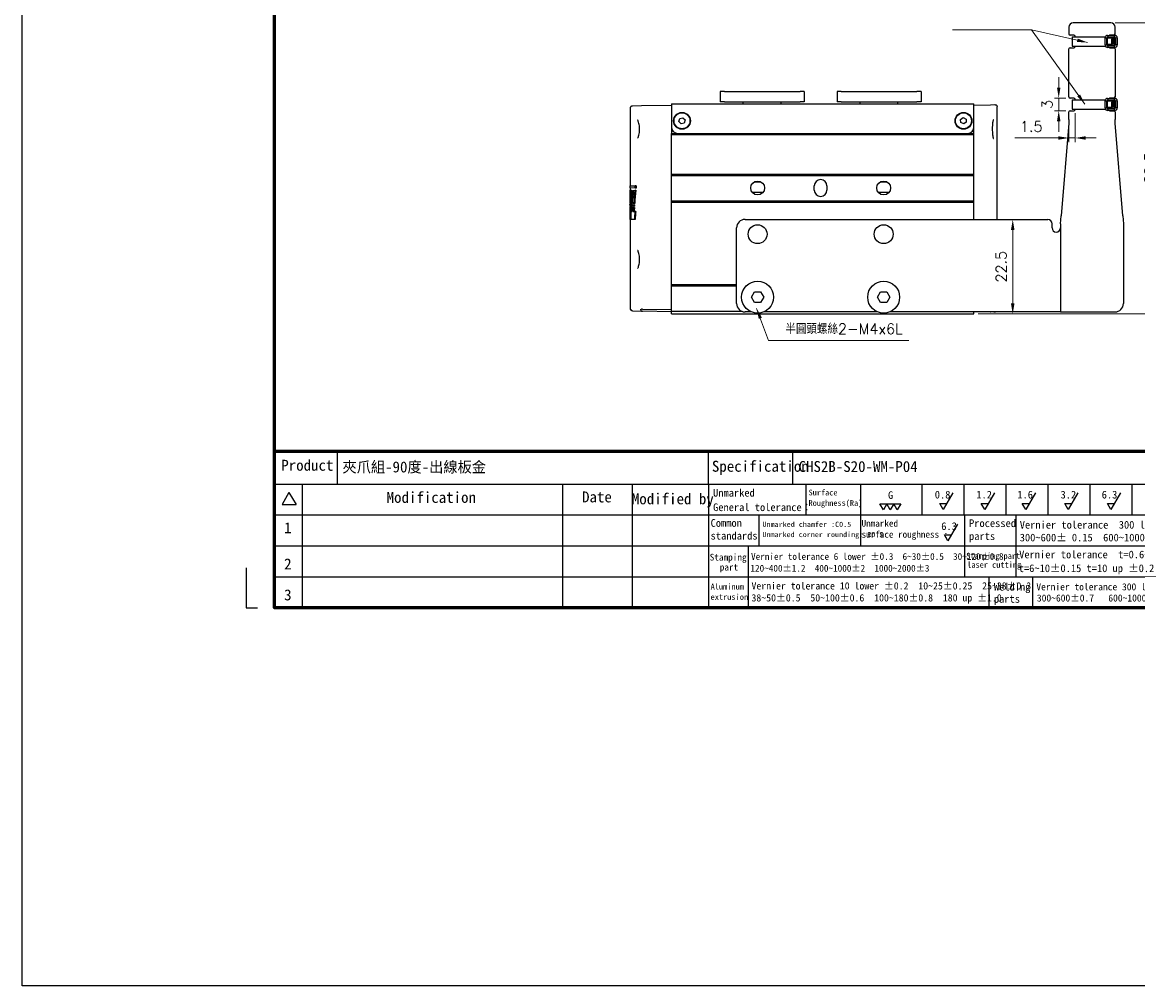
# Model space of a CAD drawing. Header units: inches. Extents: x 0 to 5655, y -2263 to 1330.
# Tile 97 of 231: x 4653 to 4919, y -1252 to -1023. Entities that reach past the tile are written whole.
import ezdxf
from ezdxf.enums import TextEntityAlignment as Align

# ---------------------------------------------------------------- set-up
doc = ezdxf.new("R2010")
doc.units = ezdxf.units.IN
doc.header["$MEASUREMENT"] = 0
doc.linetypes.add('SLD-實線', pattern=[0])
for name, color, linetype, lineweight in [('AM_0', 7, 'Continuous', 30), ('AM_5', 3, 'Continuous', 15), ('可見 (ISO)', 7, 'Continuous', 25)]:
    doc.layers.add(name, color=color, linetype=linetype, lineweight=lineweight)
doc.layers.add('BORDER', color=7, linetype='Continuous')
doc.layers.add('圖框', color=7, linetype='SLD-實線')
doc.styles.add('尺寸標註', font='romans.shx', dxfattribs={"bigfont": 'CHINESET.SHX'})
doc.styles.add('標題欄', font='txt')
doc.dimstyles.new('CNS1', dxfattribs={"dimtxt": 2.5, "dimasz": 2.5, "dimexe": 1, "dimexo": 1, "dimgap": 1.5, "dimtad": 1, "dimtoh": 1, "dimdec": 1, "dimdsep": 46, "dimtxsty": '尺寸標註', "dimcen": 0, "dimclrd": 2, "dimclre": 2, "dimclrt": 1, "dimadec": 0, "dimazin": 2, "dimtp": 0.1, "dimtm": 0.1, "dimtfac": 0.71, "dimtdec": 1, "dimtmove": 0, "dimatfit": 0, "dimfxl": 0, "dimlwd": 13, "dimlwe": 13, "dimarcsym": 0})
doc.dimstyles.new('CNS1$0', dxfattribs={"dimtxt": 2.5, "dimasz": 2.5, "dimexe": 1, "dimexo": 1, "dimgap": 1.5, "dimtad": 1, "dimtoh": 1, "dimdec": 1, "dimdsep": 46, "dimtxsty": '尺寸標註', "dimcen": 0, "dimclrd": 2, "dimclre": 2, "dimclrt": 1, "dimadec": 0, "dimazin": 2, "dimtp": 0.1, "dimtm": 0.1, "dimtfac": 0.71, "dimtdec": 1, "dimtmove": 0, "dimatfit": 0, "dimfxl": 0, "dimlwd": 13, "dimlwe": 13, "dimarcsym": 0})

# ---------------------------------------------------------------- blocks, each defined once
blk = doc.blocks.new('A4-英文圖框-橫式')
at = {"layer": 'BORDER', "color": 123, "linetype": 'Continuous', "lineweight": 60, "ltscale": 25.4}
blk.add_line((2151.7, -57.78), (2549.79, -57.78), dxfattribs=at)
at = {"layer": 'BORDER', "color": 60, "linetype": 'Continuous', "ltscale": 25.4}
for p, q in [((2166.7, -65.63), (2166.7, -57.78)), ((2255, -65.63), (2255, -57.78)), ((2275.1, -65.63), (2275.1, -57.78)), ((2151.7, -65.63), (2549.79, -65.63)), ((2158.28, -65.63), (2158.28, -95.06)), ((2220.31, -65.63), (2220.31, -95.06)), ((2236.88, -65.63), (2236.88, -95.06)), ((2255, -65.63), (2255, -95.06)), ((2278.15, -65.63), (2278.15, -72.99)), ((2291.22, -65.63), (2291.22, -80.35)), ((2305.82, -65.63), (2305.82, -72.99)), ((2315.82, -65.63), (2315.82, -72.99)), ((2325.82, -65.63), (2325.82, -72.99)), ((2335.82, -65.63), (2335.82, -72.99)), ((2345.82, -65.63), (2345.82, -72.99)), ((2355.82, -65.63), (2355.82, -72.99)), ((2155.17, -67.6), (2153.51, -70.48)), ((2155.17, -67.6), (2156.84, -70.48)), ((2153.51, -70.48), (2156.84, -70.48)), ((2151.7, -72.99), (2364.21, -72.99)), ((2266.98, -72.99), (2266.98, -80.35)), ((2315.96, -72.99), (2315.96, -80.35)), ((2328.19, -72.99), (2328.19, -80.35)), ((2151.7, -80.35), (2364.21, -80.35)), ((2264.44, -80.35), (2264.44, -87.7)), ((2315.96, -80.35), (2315.96, -87.7)), ((2328.19, -80.35), (2328.19, -87.7)), ((2151.7, -87.7), (2364.21, -87.7)), ((2264.44, -87.7), (2264.44, -95.06)), ((2321.74, -87.7), (2321.74, -95.06)), ((2332.11, -87.7), (2332.11, -95.06))]:
    blk.add_line(p, q, dxfattribs=at)
at = {"layer": 'BORDER', "color": 2, "linetype": 'Continuous', "ltscale": 25.4}
for p, q in [((2313.17, -67.68), (2310.88, -71.65)), ((2323.06, -67.68), (2320.77, -71.65)), ((2332.82, -67.68), (2330.53, -71.65)), ((2342.95, -67.68), (2340.66, -71.65)), ((2353.07, -67.68), (2350.78, -71.65)), ((2296.65, -71.76), (2295.82, -70.33)), ((2295.82, -70.33), (2297.47, -70.33)), ((2297.47, -70.33), (2296.65, -71.76)), ((2298.3, -71.76), (2297.47, -70.33)), ((2297.47, -70.33), (2299.12, -70.33)), ((2299.12, -70.33), (2298.3, -71.76)), ((2299.94, -71.76), (2299.12, -70.33)), ((2299.12, -70.33), (2300.77, -70.33)), ((2300.77, -70.33), (2299.94, -71.76)), ((2310.88, -71.65), (2310.05, -70.22)), ((2310.05, -70.22), (2311.7, -70.22)), ((2320.77, -71.65), (2319.94, -70.22)), ((2319.94, -70.22), (2321.59, -70.22)), ((2330.53, -71.65), (2329.7, -70.22)), ((2329.7, -70.22), (2331.35, -70.22)), ((2340.66, -71.65), (2339.84, -70.22)), ((2339.84, -70.22), (2341.48, -70.22)), ((2350.78, -71.65), (2349.96, -70.22)), ((2349.96, -70.22), (2351.61, -70.22)), ((2314.27, -75.17), (2311.98, -79.13)), ((2311.98, -79.13), (2311.16, -77.71)), ((2311.16, -77.71), (2312.8, -77.71))]:
    blk.add_line(p, q, dxfattribs=at)
at = {"layer": 'BORDER', "color": 123, "linetype": 'Continuous', "ltscale": 25.4}
for p, q in [((2145.01, -85.54), (2145.01, -95.06)), ((2145.01, -95.06), (2147.66, -95.06))]:
    blk.add_line(p, q, dxfattribs=at)
at = {"layer": 'BORDER', "color": 123, "linetype": 'Continuous', "lineweight": 60, "ltscale": 25.4}
blk.add_lwpolyline([(2151.7, 188.79), (2555.09, 188.79), (2555.09, -95.06), (2151.7, -95.06)], close=True, dxfattribs=at)
at = {"layer": '圖框', "style": '標題欄'}
for s, height, p in [('Product', 2.605, (2153.34, -59.85)), ('Specification', 2.6053, (2255.83, -60.09)), ('Modification', 2.6053, (2178.41, -67.5)), ('Date', 2.605, (2224.93, -67.39)), ('Modified by', 2.6053, (2236.78, -67.84)), ('Unmarked', 1.824, (2256.11, -66.79)), ('Surface', 1.377, (2278.84, -66.96)), ('G', 1.82, (2297.75, -67.35)), ('0.8', 1.824, (2308.88, -67.24)), ('1.2', 1.824, (2318.77, -67.24)), ('1.6', 1.824, (2328.53, -67.24)), ('3.2', 1.824, (2338.81, -67.24)), ('6.3', 1.824, (2348.61, -67.24)), ('General tolerance：', 1.8237, (2256.11, -70.24)), ('Roughness(Ra)', 1.377, (2278.84, -69.44)), ('Common', 1.824, (2255.52, -73.98)), ('Unmarked', 1.596, (2291.45, -74.18)), ('Processed', 1.824, (2317.04, -74.04)), ('Vernier tolerance  300 lower %%P0.1', 1.8237, (2329.1, -74.41)), ('1', 2.61, (2154.01, -74.74)), ('standards', 1.824, (2255.52, -77.01)), ('Unmarked corner rounding: R0.5', 1.2273, (2267.85, -77.03)), ('Unmarked chamfer :C0.5', 1.2273, (2267.87, -74.6)), ('surface roughness :', 1.5965, (2291.45, -76.81)), ('6.3', 1.824, (2310.42, -74.74)), ('parts', 1.824, (2317.04, -77.12)), ('300~600%%P 0.15  600~1000%%P 0.2', 1.8237, (2329.1, -77.45)), ('Stamping', 1.614, (2255.3, -82.23)), ('Vernier tolerance 6 lower %%P0.3  6~30%%P0.5  30~120%%P0.8', 1.6062, (2265.15, -82.07)), ('Stamping part', 1.4514, (2316.36, -81.99)), ('Vernier tolerance  t=0.6~5%%P0.1', 1.8237, (2328.96, -81.48)), ('2', 2.61, (2154.01, -83.35)), (' part', 1.614, (2256.6, -84.6)), ('120~400%%P1.2  400~1000%%P2  1000~2000%%P3', 1.6062, (2265, -84.87)), ('laser cutting', 1.4514, (2316.61, -84.12)), ('t=6~10%%P0.15 t=10 up %%P0.2', 1.8237, (2328.87, -84.76)), ('Aluminum', 1.39, (2255.52, -89.35)), ('Vernier tolerance 10 lower %%P0.2  10~25%%P0.25  25~38%%P0.3', 1.7169, (2265.25, -89.01)), ('Welding', 1.824, (2322.95, -89.17)), ('Vernier tolerance 300 lower %%P0.5  ', 1.6654, (2333.05, -89.26)), ('3', 2.61, (2154.01, -90.71)), ('extrusion', 1.39, (2255.52, -91.81)), ('38~50%%P0.5  50~100%%P0.6  100~180%%P0.8  180 up %%P1.0', 1.7169, (2265.25, -91.86)), ('parts', 1.824, (2322.95, -92.06)), ('300~600%%P0.7   600~1000%%P1.0', 1.6654, (2333.19, -91.93))]:
    blk.add_text(s, height=height, dxfattribs=at).set_placement(p, align=Align.TOP_LEFT)
blk = doc.blocks.new('*D786')
at = {"layer": 'AM_5', "color": 2, "lineweight": 13}
for p, q in [((4913.18, -1023.06), (4925.18, -1023.06)), ((4924.18, -1025.56), (4924.18, -1089.84)), ((4880.61, -1092.34), (4925.18, -1092.34))]:
    blk.add_line(p, q, dxfattribs=at)
at = {"layer": 'AM_5', "color": 2}
for points in [[(4923.76, -1025.56), (4924.59, -1025.56), (4924.18, -1023.06)], [(4923.76, -1089.84), (4924.59, -1089.84), (4924.18, -1092.34)]]:
    blk.add_solid(points, dxfattribs=at)
at = {"layer": 'Defpoints', "color": 0}
for p in [(4912.18, -1023.06), (4879.61, -1092.34), (4924.18, -1092.34)]:
    blk.add_point(p, dxfattribs=at)
at = {"layer": 'AM_5', "color": 1, "insert": (4921.43, -1057.7), "char_height": 2.5, "attachment_point": 5, "rotation": 90, "style": '尺寸標註'}
blk.add_mtext('69.3', dxfattribs=at)
blk = doc.blocks.new('*D787')
at = {"layer": 'AM_5', "color": 2, "lineweight": 13}
for p, q in [((4886.11, -1069.84), (4889.83, -1069.84)), ((4888.83, -1089.84), (4888.83, -1072.34)), ((4880.61, -1092.34), (4889.83, -1092.34))]:
    blk.add_line(p, q, dxfattribs=at)
at = {"layer": 'AM_5', "color": 2}
for points in [[(4888.41, -1072.34), (4889.24, -1072.34), (4888.83, -1069.84)], [(4888.41, -1089.84), (4889.24, -1089.84), (4888.83, -1092.34)]]:
    blk.add_solid(points, dxfattribs=at)
at = {"layer": 'Defpoints', "color": 0}
for p in [(4885.11, -1069.84), (4888.83, -1069.84), (4879.61, -1092.34)]:
    blk.add_point(p, dxfattribs=at)
at = {"layer": 'AM_5', "color": 1, "insert": (4886.08, -1081.09), "char_height": 2.5, "attachment_point": 5, "rotation": 90, "style": '尺寸標註'}
blk.add_mtext('22.5', dxfattribs=at)
blk = doc.blocks.new('*D749')
at = {"layer": 'AM_5', "color": 2, "lineweight": 13}
for p, q in [((4899.77, -1038.44), (4899.77, -1035.94)), ((4901.48, -1040.94), (4898.77, -1040.94)), ((4899.77, -1040.94), (4899.77, -1043.94)), ((4901.48, -1043.94), (4898.77, -1043.94)), ((4899.77, -1046.44), (4899.77, -1048.94))]:
    blk.add_line(p, q, dxfattribs=at)
at = {"layer": 'AM_5', "color": 2}
for points in [[(4899.36, -1038.44), (4900.19, -1038.44), (4899.77, -1040.94)], [(4899.36, -1046.44), (4900.19, -1046.44), (4899.77, -1043.94)]]:
    blk.add_solid(points, dxfattribs=at)
at = {"layer": 'Defpoints', "color": 0}
for p in [(4902.48, -1040.94), (4899.77, -1043.94), (4902.48, -1043.94)]:
    blk.add_point(p, dxfattribs=at)
at = {"layer": 'AM_5', "color": 1, "insert": (4897.02, -1042.44), "char_height": 2.5, "attachment_point": 5, "rotation": 90, "style": '尺寸標註'}
blk.add_mtext('3', dxfattribs=at)
blk = doc.blocks.new('*D750')
at = {"layer": 'AM_5', "color": 2, "lineweight": 13}
for p, q in [((4902.18, -1045.65), (4902.18, -1051.44)), ((4903.68, -1044.54), (4903.68, -1051.44)), ((4899.68, -1050.44), (4889.3, -1050.44)), ((4903.68, -1050.44), (4902.18, -1050.44)), ((4906.18, -1050.44), (4908.68, -1050.44))]:
    blk.add_line(p, q, dxfattribs=at)
at = {"layer": 'AM_5', "color": 2}
for points in [[(4899.68, -1050.03), (4899.68, -1050.86), (4902.18, -1050.44)], [(4906.18, -1050.03), (4906.18, -1050.86), (4903.68, -1050.44)]]:
    blk.add_solid(points, dxfattribs=at)
at = {"layer": 'Defpoints', "color": 0}
for p in [(4902.18, -1044.65), (4903.68, -1043.54), (4903.68, -1050.44)]:
    blk.add_point(p, dxfattribs=at)
at = {"layer": 'AM_5', "color": 1, "insert": (4893.24, -1047.69), "char_height": 2.5, "attachment_point": 5, "style": '尺寸標註'}
blk.add_mtext('1.5', dxfattribs=at)

msp = doc.modelspace()

# ---------------------------------------------------------------- hatches: boundary and pattern name
h = msp.add_hatch()
h.set_pattern_fill('ANSI34', color=256, scale=0.01, angle=45)
h.set_pattern_definition([(90, (3277.49026, -114.13429), (-0.1905, 5e-17), []), (90, (3277.52201, -114.10254), (-0.1905, 5e-17), []), (90, (3277.55376, -114.07079), (-0.1905, 5e-17), []), (90, (3277.58551, -114.03904), (-0.1905, 5e-17), [])])
h.paths.add_polyline_path([(4912.394, -1026.939), (4913.064, -1026.839), (4913.064, -1028.051), (4912.394, -1027.951)])
h = msp.add_hatch()
h.set_pattern_fill('ANSI34', color=256, scale=0.01, angle=45)
h.set_pattern_definition([(90, (3277.49026, -129.13429), (-0.1905, 5e-17), []), (90, (3277.52201, -129.10254), (-0.1905, 5e-17), []), (90, (3277.55376, -129.07079), (-0.1905, 5e-17), []), (90, (3277.58551, -129.03904), (-0.1905, 5e-17), [])])
h.paths.add_polyline_path([(4912.394, -1041.939), (4913.064, -1041.839), (4913.064, -1043.051), (4912.394, -1042.951)])

# ---------------------------------------------------------------- linework, layer by layer
for p, q in [((4902.956, -1026.339), (4902.956, -1028.543)), ((4910.823, -1028.28), (4910.823, -1026.609)), ((4910.823, -1026.609), (4911.223, -1026.709)), ((4911.423, -1026.009), (4913.094, -1026.009)), ((4911.423, -1026.009), (4911.523, -1026.409)), ((4912.394, -1026.709), (4911.423, -1026.709)), ((4912.394, -1026.709), (4912.394, -1026.609)), ((4913.064, -1026.839), (4912.394, -1026.939)), ((4913.094, -1026.009), (4912.994, -1026.409)), ((4913.694, -1026.609), (4913.294, -1026.709)), ((4913.694, -1026.609), (4913.694, -1028.28)), ((4902.956, -1028.543), (4910.883, -1028.543)), ((4910.823, -1028.28), (4911.223, -1028.18)), ((4912.394, -1028.18), (4911.423, -1028.18)), ((4911.423, -1028.88), (4911.523, -1028.48)), ((4913.094, -1028.88), (4911.423, -1028.88)), ((4913.064, -1028.051), (4912.394, -1027.951)), ((4912.394, -1028.28), (4912.394, -1028.18)), ((4912.394, -1028.28), (4912.994, -1028.28)), ((4913.094, -1028.88), (4912.994, -1028.48)), ((4913.694, -1028.28), (4913.294, -1028.18)), ((4902.956, -1041.339), (4902.956, -1043.543)), ((4910.823, -1043.28), (4910.823, -1041.609)), ((4910.823, -1041.609), (4911.223, -1041.709)), ((4910.823, -1043.28), (4911.223, -1043.18)), ((4911.423, -1041.009), (4913.094, -1041.009)), ((4911.423, -1041.009), (4911.523, -1041.409)), ((4912.394, -1041.709), (4911.423, -1041.709)), ((4912.394, -1043.18), (4911.423, -1043.18)), ((4912.394, -1041.709), (4912.394, -1041.609)), ((4913.064, -1041.839), (4912.394, -1041.939)), ((4913.064, -1043.051), (4912.394, -1042.951)), ((4912.394, -1043.28), (4912.394, -1043.18)), ((4912.394, -1043.28), (4912.994, -1043.28)), ((4913.094, -1041.009), (4912.994, -1041.409)), ((4913.694, -1041.609), (4913.294, -1041.709)), ((4913.694, -1043.28), (4913.294, -1043.18)), ((4913.694, -1041.609), (4913.694, -1043.28)), ((4902.956, -1043.543), (4910.883, -1043.543)), ((4911.423, -1043.88), (4911.523, -1043.48)), ((4913.094, -1043.88), (4911.423, -1043.88)), ((4913.094, -1043.88), (4912.994, -1043.48))]:
    msp.add_line(p, q)
at = {"color": 2}
msp.add_lwpolyline([(4653.092, 513.153), (5654.873, 513.153), (5654.873, -1252.268), (4653.092, -1252.268)], close=True, dxfattribs=at)
for points in [[(4902.956, -1026.339), (4910.887, -1026.339)], [(4911.423, -1028.18), (4911.423, -1026.709)], [(4902.956, -1041.339), (4910.887, -1041.339)], [(4911.423, -1043.18), (4911.423, -1041.709)]]:
    msp.add_lwpolyline(points)
for points in [[(4913.294, -1026.709), (4913.294, -1028.18, -0.4142136), (4912.994, -1028.48), (4911.523, -1028.48, -0.4142136), (4911.223, -1028.18), (4911.223, -1026.709, -0.4142136), (4911.523, -1026.409), (4912.994, -1026.409, -0.4142136)], [(4913.294, -1041.709), (4913.294, -1043.18, -0.4142136), (4912.994, -1043.48), (4911.523, -1043.48, -0.4142136), (4911.223, -1043.18), (4911.223, -1041.709, -0.4142136), (4911.523, -1041.409), (4912.994, -1041.409, -0.4142136)]]:
    msp.add_lwpolyline(points, format="xyb", close=True)
for points in [[(4912.394, -1026.609), (4912.994, -1026.609, -0.4142136), (4913.094, -1026.709), (4913.094, -1028.18, -0.4142136), (4912.994, -1028.28)], [(4912.394, -1041.609), (4912.994, -1041.609, -0.4142136), (4913.094, -1041.709), (4913.094, -1043.18, -0.4142136), (4912.994, -1043.28)]]:
    msp.add_lwpolyline(points, format="xyb")
for points in [[(4912.394, -1026.639), (4912.394, -1028.251), (4913.064, -1028.251), (4913.064, -1026.639)], [(4912.394, -1041.639), (4912.394, -1043.251), (4913.064, -1043.251), (4913.064, -1041.639)]]:
    msp.add_lwpolyline(points, close=True)
for centre, start, end in [((4911.423, -1026.609), 90, 180), ((4913.094, -1026.609), 0, 90), ((4911.423, -1028.28), 180, 270), ((4913.094, -1028.28), 270, 0), ((4911.423, -1041.609), 90, 180), ((4911.423, -1043.28), 180, 270), ((4913.094, -1041.609), 0, 90), ((4913.094, -1043.28), 270, 0)]:
    msp.add_arc(centre, 0.6, start, end)
at = {"layer": '可見 (ISO)'}
for p, q in [((4902.176, -1024.06), (4902.176, -1025.641)), ((4912.176, -1023.06), (4903.176, -1023.06)), ((4913.176, -1025.641), (4913.176, -1024.06)), ((4903.376, -1025.941), (4902.476, -1025.941)), ((4903.676, -1026.339), (4903.676, -1026.241)), ((4912.876, -1025.941), (4911.976, -1025.941)), ((4902.176, -1040.641), (4902.176, -1029.241)), ((4902.476, -1028.941), (4903.376, -1028.941)), ((4903.676, -1028.641), (4903.676, -1028.543)), ((4911.976, -1028.941), (4912.876, -1028.941)), ((4913.176, -1029.241), (4913.176, -1040.641)), ((4819.203, -1039.344), (4819.203, -1041.844)), ((4820.203, -1039.344), (4819.203, -1039.344)), ((4820.203, -1039.344), (4838.203, -1039.344)), ((4839.203, -1039.344), (4838.203, -1039.344)), ((4839.203, -1039.344), (4839.203, -1041.844)), ((4847.009, -1039.344), (4847.009, -1041.844)), ((4848.009, -1039.344), (4847.009, -1039.344)), ((4848.009, -1039.344), (4866.009, -1039.344)), ((4867.009, -1039.344), (4866.009, -1039.344)), ((4867.009, -1039.344), (4867.009, -1041.844)), ((4797.856, -1061.853), (4797.856, -1043.255)), ((4798.347, -1042.755), (4800.432, -1042.719)), ((4800.432, -1042.719), (4807.606, -1042.594)), ((4807.606, -1042.344), (4879.606, -1042.344)), ((4807.606, -1042.344), (4807.606, -1043.844)), ((4820.203, -1041.844), (4819.203, -1041.844)), ((4820.203, -1041.844), (4838.203, -1041.844)), ((4824.703, -1042.344), (4824.703, -1041.844)), ((4833.703, -1042.344), (4833.703, -1041.844)), ((4839.203, -1041.844), (4838.203, -1041.844)), ((4848.009, -1041.844), (4847.009, -1041.844)), ((4848.009, -1041.844), (4866.009, -1041.844)), ((4852.509, -1042.344), (4852.509, -1041.844)), ((4861.509, -1042.344), (4861.509, -1041.844)), ((4867.009, -1041.844), (4866.009, -1041.844)), ((4879.606, -1043.844), (4879.606, -1042.344)), ((4879.606, -1042.594), (4883.55, -1042.525)), ((4883.55, -1042.525), (4884.597, -1042.507)), ((4885.106, -1069.844), (4885.106, -1043.007)), ((4903.376, -1040.941), (4902.476, -1040.941)), ((4903.676, -1041.339), (4903.676, -1041.241)), ((4912.876, -1040.941), (4911.976, -1040.941)), ((4807.606, -1043.844), (4807.606, -1047.844)), ((4809.38, -1046.533), (4809.579, -1045.809)), ((4809.579, -1045.809), (4810.306, -1045.62)), ((4810.306, -1045.62), (4810.833, -1046.155)), ((4876.433, -1046.011), (4877.058, -1045.595)), ((4877.058, -1045.595), (4877.731, -1045.927)), ((4877.731, -1045.927), (4877.779, -1046.676)), ((4879.606, -1047.844), (4879.606, -1043.844)), ((4902.176, -1045.063), (4902.176, -1044.241)), ((4902.176, -1046.002), (4902.176, -1045.063)), ((4902.476, -1043.941), (4903.376, -1043.941)), ((4903.676, -1043.641), (4903.676, -1043.543)), ((4911.976, -1043.941), (4912.876, -1043.941)), ((4913.176, -1044.241), (4913.176, -1045.063)), ((4913.176, -1045.063), (4913.176, -1046.002)), ((4807.606, -1047.844), (4807.606, -1049.394)), ((4809.906, -1047.067), (4809.38, -1046.533)), ((4810.633, -1046.878), (4809.906, -1047.067)), ((4810.833, -1046.155), (4810.633, -1046.878)), ((4876.482, -1046.76), (4876.433, -1046.011)), ((4877.155, -1047.093), (4876.482, -1046.76)), ((4877.779, -1046.676), (4877.155, -1047.093)), ((4879.606, -1049.394), (4879.606, -1047.844)), ((4902.176, -1046.941), (4900.333, -1068.963)), ((4902.176, -1046.002), (4902.176, -1046.941)), ((4913.176, -1046.941), (4913.176, -1046.002)), ((4915.019, -1068.963), (4913.176, -1046.941)), ((4807.988, -1048.844), (4807.606, -1048.844)), ((4807.606, -1049.344), (4809.106, -1049.344)), ((4807.606, -1049.644), (4807.606, -1049.394)), ((4807.606, -1059.094), (4807.606, -1049.644)), ((4807.606, -1049.644), (4879.606, -1049.644)), ((4809.106, -1049.344), (4878.106, -1049.344)), ((4878.106, -1049.344), (4879.606, -1049.344)), ((4879.224, -1048.844), (4879.606, -1048.844)), ((4879.606, -1049.644), (4879.606, -1049.394)), ((4879.606, -1059.094), (4879.606, -1049.644)), ((4807.606, -1059.394), (4807.606, -1059.094)), ((4807.606, -1059.094), (4879.606, -1059.094)), ((4879.606, -1059.394), (4879.606, -1059.094)), ((4797.656, -1061.856), (4798.986, -1061.833)), ((4797.656, -1061.856), (4797.656, -1062.334)), ((4799.193, -1061.83), (4798.986, -1061.833)), ((4798.986, -1062.358), (4798.986, -1061.833)), ((4799.193, -1061.83), (4799.193, -1062.361)), ((4807.606, -1059.394), (4879.606, -1059.394)), ((4807.606, -1065.394), (4807.606, -1059.394)), ((4841.606, -1062.844), (4841.606, -1061.844)), ((4844.606, -1061.844), (4844.606, -1062.844)), ((4879.606, -1065.394), (4879.606, -1059.394)), ((4798.986, -1062.358), (4797.656, -1062.334)), ((4797.702, -1062.927), (4797.657, -1062.928)), ((4797.712, -1062.876), (4797.942, -1062.872)), ((4797.856, -1062.874), (4797.856, -1062.338)), ((4797.943, -1062.872), (4798.144, -1062.869)), ((4798.25, -1064.56), (4798.048, -1064.559)), ((4798.259, -1063.928), (4798.057, -1063.928)), ((4798.498, -1062.914), (4798.88, -1062.907)), ((4799.086, -1062.903), (4798.88, -1062.907)), ((4799.193, -1062.361), (4798.986, -1062.358)), ((4797.701, -1066.56), (4797.656, -1066.559)), ((4797.656, -1066.865), (4797.697, -1066.865)), ((4797.656, -1067.014), (4797.656, -1069.719)), ((4797.657, -1066.238), (4797.705, -1066.237)), ((4797.712, -1065.91), (4797.658, -1065.909)), ((4797.856, -1066.694), (4797.67, -1066.69)), ((4797.856, -1066.044), (4797.674, -1066.041)), ((4797.779, -1066.863), (4797.697, -1066.865)), ((4797.786, -1066.561), (4797.701, -1066.56)), ((4797.795, -1066.235), (4797.705, -1066.237)), ((4797.803, -1065.912), (4797.712, -1065.91)), ((4797.825, -1065.072), (4797.726, -1065.07)), ((4797.779, -1066.863), (4797.959, -1066.86)), ((4797.967, -1066.564), (4797.786, -1066.561)), ((4797.795, -1066.235), (4797.98, -1066.232)), ((4797.992, -1065.915), (4797.803, -1065.912)), ((4797.856, -1066.234), (4797.856, -1065.913)), ((4797.856, -1066.862), (4797.856, -1066.562)), ((4798.161, -1066.857), (4797.959, -1066.86)), ((4798.169, -1066.568), (4797.967, -1066.564)), ((4798.182, -1066.228), (4797.98, -1066.232)), ((4798.194, -1065.919), (4797.992, -1065.915)), ((4798.259, -1066.986), (4798.583, -1066.981)), ((4798.604, -1066.707), (4798.277, -1066.701)), ((4798.296, -1066.358), (4798.628, -1066.352)), ((4798.652, -1066.058), (4798.315, -1066.052)), ((4798.788, -1066.977), (4798.583, -1066.981)), ((4798.809, -1066.71), (4798.604, -1066.707)), ((4798.834, -1066.348), (4798.628, -1066.352)), ((4798.857, -1066.062), (4798.652, -1066.058)), ((4807.606, -1065.394), (4879.606, -1065.394)), ((4807.606, -1065.694), (4807.606, -1065.394)), ((4807.606, -1085.347), (4807.606, -1065.694)), ((4807.606, -1065.694), (4879.606, -1065.694)), ((4879.606, -1065.694), (4879.606, -1065.394)), ((4879.606, -1069.844), (4879.606, -1065.694)), ((4797.774, -1069.849), (4797.658, -1069.847)), ((4797.687, -1067.713), (4797.76, -1067.712)), ((4797.908, -1069.851), (4797.774, -1069.849)), ((4797.856, -1091.132), (4797.856, -1069.851)), ((4797.947, -1068.743), (4797.893, -1068.743)), ((4798.745, -1069.866), (4797.908, -1069.851)), ((4797.978, -1067.928), (4798.21, -1067.924)), ((4798.522, -1067.919), (4798.891, -1067.912)), ((4798.95, -1069.87), (4798.745, -1069.866)), ((4799.097, -1067.909), (4798.891, -1067.912)), ((4825.106, -1069.844), (4897.176, -1069.844)), ((4900.176, -1070.841), (4900.333, -1068.963)), ((4915.019, -1068.963), (4915.176, -1070.841)), ((4823.106, -1089.844), (4823.106, -1071.844)), ((4898.176, -1071.844), (4898.176, -1070.844)), ((4900.176, -1070.841), (4900.176, -1091.844)), ((4900.176, -1071.844), (4900.176, -1091.844)), ((4915.176, -1070.841), (4915.176, -1089.844)), ((4807.606, -1085.647), (4807.606, -1085.347)), ((4807.606, -1085.347), (4823.106, -1085.347)), ((4807.606, -1091.647), (4807.606, -1085.647)), ((4807.606, -1085.647), (4823.106, -1085.647)), ((4826.663, -1088.344), (4827.384, -1087.094)), ((4827.384, -1089.594), (4826.663, -1088.344)), ((4827.384, -1087.094), (4828.828, -1087.094)), ((4828.828, -1087.094), (4829.549, -1088.344)), ((4829.549, -1088.344), (4828.828, -1089.594)), ((4856.663, -1088.344), (4857.384, -1087.094)), ((4857.384, -1089.594), (4856.663, -1088.344)), ((4857.384, -1087.094), (4858.828, -1087.094)), ((4858.828, -1087.094), (4859.549, -1088.344)), ((4859.549, -1088.344), (4858.828, -1089.594)), ((4828.828, -1089.594), (4827.384, -1089.594)), ((4858.828, -1089.594), (4857.384, -1089.594)), ((4798.347, -1091.632), (4800.676, -1091.673)), ((4800.676, -1091.173), (4807.606, -1091.294)), ((4807.606, -1091.794), (4800.676, -1091.673)), ((4807.606, -1092.344), (4807.606, -1091.647)), ((4807.606, -1091.647), (4824.24, -1091.647)), ((4807.606, -1092.344), (4879.606, -1092.344)), ((4826.626, -1091.844), (4825.106, -1091.844)), ((4856.626, -1091.844), (4829.586, -1091.844)), ((4900.176, -1091.844), (4859.586, -1091.844)), ((4879.606, -1092.344), (4879.606, -1091.844)), ((4883.432, -1091.861), (4882.471, -1091.844)), ((4900.176, -1091.844), (4913.176, -1091.844))]:
    msp.add_line(p, q, dxfattribs=at)
for centre, radius in [((4810.106, -1046.344), 2), ((4810.106, -1046.344), 1.9), ((4877.106, -1046.344), 2), ((4877.106, -1046.344), 1.9), ((4828.106, -1062.344), 1.65), ((4858.106, -1062.344), 1.65), ((4828.106, -1073.344), 2.25), ((4858.106, -1073.344), 2.25), ((4828.106, -1088.344), 3.8), ((4858.106, -1088.344), 3.8)]:
    msp.add_circle(centre, radius, dxfattribs=at)
for centre, radius, start, end in [((4903.176, -1024.06), 1, 90, 180), ((4912.176, -1024.06), 1, 0, 90), ((4902.476, -1025.641), 0.3, 180, 270), ((4903.376, -1026.241), 0.3, 0, 90), ((4911.976, -1026.241), 0.3, 90, 129.5522), ((4912.876, -1025.641), 0.3, 270, 0), ((4902.476, -1029.241), 0.3, 90, 180), ((4903.376, -1028.641), 0.3, 270, 0), ((4911.976, -1028.641), 0.3, 232.97349, 270), ((4912.876, -1029.241), 0.3, 0, 90), ((4902.476, -1040.641), 0.3, 180, 270), ((4912.876, -1040.641), 0.3, 270, 0), ((4903.376, -1041.241), 0.3, 0, 90), ((4911.976, -1041.241), 0.3, 90, 129.5522), ((4902.476, -1044.241), 0.3, 90, 180), ((4903.376, -1043.641), 0.3, 270, 0), ((4911.976, -1043.641), 0.3, 232.97349, 270), ((4912.876, -1044.241), 0.3, 0, 90), ((4809.106, -1047.844), 1.5, 180, 270), ((4878.106, -1047.844), 1.5, 270, 0), ((4843.106, -1061.844), 1.5, 0, 180), ((4843.106, -1062.844), 1.5, 180, 0), ((4825.106, -1071.844), 2, 90, 180), ((4897.176, -1070.844), 1, 0, 90), ((4899.176, -1071.844), 1, 180, 0), ((4825.106, -1089.844), 2, 180, 270), ((4913.176, -1089.844), 2, 270, 0)]:
    msp.add_arc(centre, radius, start, end, dxfattribs=at)
for centre, major_axis, ratio, start_param, end_param in [((5287.639, -1064.719), (-489.264, 27.886), 0.9518055, 0.055971, 0.0595571), ((5287.643, -1064.483), (-489.267, -27.886), 0.9518055, 6.2221779, 6.2264321), ((5273.971, -1085.378), (-475.611, 27.108), 0.9518055, 0.0138869, 0.0168805), ((5271.982, -1085.375), (-473.425, 26.983), 0.9518055, 0.0136838, 0.0166971), ((5270.368, -1087.018), (-472.004, -26.902), 0.9518055, 6.1697903, 6.1767727), ((4843.606, -1098.198), (-0.94, 142.854), 0.3215892, 1.3190524, 1.3417522), ((4843.606, -1098.198), (-0.935, 142.232), 0.3215892, 1.3179116, 1.3407685), ((4843.603, -1064.416), (-0.942, -141.574), 0.3244783, 4.7274186, 4.7296872), ((5287.359, -1064.396), (-488.984, -27.87), 0.9518055, 6.2286717, 6.2289895), ((4843.605, -1068.151), (0.855, 223.216), 0.2058141, 1.5644519, 1.5650404), ((5287.639, -1064.719), (-489.264, 27.886), 0.9518055, 0.0623615, 0.0626432), ((5285.438, -1075.505), (-487.066, 27.761), 0.9518055, 0.0412046, 0.0430319), ((4843.607, -1075.379), (0.942, -141.579), 0.3244903, 4.6456139, 4.6478982), ((5276.517, -1075.411), (-478.17, 27.033), 0.9509983, 0.0366747, 0.0385195), ((5285.864, -1074.676), (-487.491, -27.785), 0.9518055, 6.2065655, 6.2083915), ((4843.614, -1074.625), (-0.942, -141.591), 0.3245164, 4.6552613, 4.6575663), ((5277.036, -1074.589), (-478.688, -27.062), 0.9509983, 6.2029368, 6.2047793), ((5277.082, -1085.57), (-478.719, 27.285), 0.9518055, 0.0188107, 0.0229392), ((4843.606, -1085.586), (0.942, -141.578), 0.3244881, 4.573096, 4.5754644), ((5275.102, -1085.567), (-476.542, 27.161), 0.9518055, 0.0186207, 0.020975), ((4843.609, -1085.588), (0.939, -140.967), 0.3244987, 4.5724618, 4.574891), ((5274.665, -1087.099), (-476.301, -27.147), 0.9518055, 6.1790756, 6.1811424), ((4843.605, -1087.328), (-0.943, -141.576), 0.3244831, 4.5658816, 4.5683318), ((5257.361, -1096.811), (-459.004, 26.161), 0.9518055, 6.2747846, 6.2769326), ((4843.61, -1097.863), (0.943, -141.584), 0.3245, 4.4857916, 4.4883602), ((5255.292, -1096.799), (-456.738, 26.032), 0.9518055, 6.2744642, 6.2766229), ((4843.605, -1097.859), (0.938, -140.961), 0.3244854, 4.484781, 4.4874136), ((5274.765, -1081.975), (-476.418, -26.953), 0.9510687, 6.1928181, 6.1970573), ((5242.868, -1101.261), (-444.525, 25.149), 0.9510687, 6.2637772, 6.2684042), ((5240.807, -1101.245), (-442.267, 25.021), 0.9510687, 6.2634028, 6.2680707), ((4800.685, -1091.673), (0.358, -0.361), 0.9656926, 2.3605575, 3.2375745)]:
    msp.add_ellipse(centre, major_axis=major_axis, ratio=ratio, start_param=start_param, end_param=end_param, dxfattribs=at)
for points, knots in [([(4797.856, -1043.255), (4797.856, -1043.202), (4797.865, -1043.147), (4797.894, -1043.061), (4797.91, -1043.027), (4797.958, -1042.948), (4797.994, -1042.906), (4798.062, -1042.85), (4798.09, -1042.831), (4798.167, -1042.789), (4798.221, -1042.771), (4798.299, -1042.758), (4798.323, -1042.756), (4798.347, -1042.755)], [0, 0, 0, 0, 0.016139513, 0.016139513, 0.027264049, 0.027264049, 0.043672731, 0.043672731, 0.053661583, 0.053661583, 0.070096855, 0.070096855, 0.077400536, 0.077400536, 0.077400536, 0.077400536]), ([(4884.597, -1042.507), (4884.617, -1042.506), (4884.637, -1042.507), (4884.676, -1042.511), (4884.695, -1042.514), (4884.765, -1042.53), (4884.815, -1042.549), (4884.906, -1042.603), (4884.948, -1042.638), (4885.017, -1042.717), (4885.046, -1042.763), (4885.092, -1042.873), (4885.106, -1042.94), (4885.106, -1043.007)], [0, 0, 0, 0, 0.005894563, 0.005894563, 0.011707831, 0.011707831, 0.027524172, 0.027524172, 0.043340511, 0.043340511, 0.059156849, 0.059156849, 0.079071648, 0.079071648, 0.079071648, 0.079071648]), ([(4799.52, -1050.49), (4799.52, -1050.49), (4799.526, -1050.488), (4799.563, -1050.458), (4799.611, -1050.401), (4799.701, -1050.232), (4799.746, -1050.124), (4799.834, -1049.848), (4799.878, -1049.669), (4799.949, -1049.27), (4799.977, -1049.042), (4800, -1048.698), (4800.004, -1048.585), (4800.007, -1048.443), (4800.007, -1048.414), (4800.007, -1048.364), (4800.007, -1048.342), (4800.007, -1048.256), (4800.006, -1048.191), (4799.998, -1047.932), (4799.984, -1047.739), (4799.938, -1047.341), (4799.902, -1047.136), (4799.818, -1046.777), (4799.767, -1046.619), (4799.663, -1046.373), (4799.608, -1046.283), (4799.54, -1046.207), (4799.52, -1046.198), (4799.52, -1046.198)], [0.02071691, 0.02071691, 0.02071691, 0.02071691, 0.04865973, 0.04865973, 0.11379486, 0.11379486, 0.17311226, 0.17311226, 0.24223847, 0.24223847, 0.31402637, 0.31402637, 0.34809234, 0.34809234, 0.35671184, 0.35671184, 0.3631759, 0.3631759, 0.38258529, 0.38258529, 0.44129301, 0.44129301, 0.51112206, 0.51112206, 0.58201486, 0.58201486, 0.65302753, 0.65302753, 0.69948764, 0.69948764, 0.69948764, 0.69948764]), ([(4884.217, -1046.098), (4884.217, -1046.098), (4884.217, -1046.098), (4884.216, -1046.1), (4884.208, -1046.112), (4884.187, -1046.161), (4884.17, -1046.206), (4884.131, -1046.349), (4884.106, -1046.463), (4884.058, -1046.751), (4884.035, -1046.936), (4883.996, -1047.355), (4883.981, -1047.596), (4883.969, -1047.964), (4883.966, -1048.088), (4883.965, -1048.275), (4883.964, -1048.338), (4883.965, -1048.59), (4883.97, -1048.78), (4883.988, -1049.206), (4884.005, -1049.442), (4884.048, -1049.859), (4884.074, -1050.045), (4884.13, -1050.344), (4884.162, -1050.462), (4884.2, -1050.56), (4884.211, -1050.581), (4884.216, -1050.589), (4884.217, -1050.59), (4884.217, -1050.59)], [0.04324541, 0.04324541, 0.04324541, 0.04324541, 0.04556756, 0.04556756, 0.07310241, 0.07310241, 0.11412059, 0.11412059, 0.1751792, 0.1751792, 0.2462851, 0.2462851, 0.32217989, 0.32217989, 0.35947965, 0.35947965, 0.37829029, 0.37829029, 0.43508661, 0.43508661, 0.51107546, 0.51107546, 0.58642166, 0.58642166, 0.66092095, 0.66092095, 0.69396119, 0.69396119, 0.70169832, 0.70169832, 0.70169832, 0.70169832]), ([(4797.712, -1062.876), (4797.706, -1062.898), (4797.702, -1062.93), (4797.689, -1063.057), (4797.682, -1063.185), (4797.673, -1063.481), (4797.67, -1063.667), (4797.668, -1063.889), (4797.668, -1063.907), (4797.667, -1063.925)], [-0.72078784, -0.72078784, -0.72078784, -0.72078784, -0.68921617, -0.68921617, -0.62655866, -0.62655866, -0.56399503, -0.56399503, -0.55866178, -0.55866178, -0.55866178, -0.55866178]), ([(4798.057, -1063.928), (4798.058, -1063.888), (4798.058, -1063.849), (4798.058, -1063.81), (4798.058, -1063.692), (4798.055, -1063.567), (4798.042, -1063.335), (4798.033, -1063.23), (4798.012, -1063.063), (4797.999, -1062.991), (4797.971, -1062.895), (4797.956, -1062.872), (4797.943, -1062.872), (4797.942, -1062.872), (4797.942, -1062.872)], [-0.01151971, -0.01151971, -0.01151971, -0.01151971, 0, 0, 0, 0.03540881, 0.03540881, 0.07081762, 0.07081762, 0.10646092, 0.10646092, 0.14210421, 0.14210421, 0.14264012, 0.14264012, 0.14264012, 0.14264012]), ([(4798.144, -1062.869), (4798.157, -1062.868), (4798.172, -1062.892), (4798.2, -1062.988), (4798.214, -1063.06), (4798.235, -1063.228), (4798.244, -1063.334), (4798.257, -1063.566), (4798.26, -1063.692), (4798.26, -1063.849), (4798.26, -1063.888), (4798.259, -1063.928)], [0.14212466, 0.14212466, 0.14212466, 0.14212466, 0.17790404, 0.17790404, 0.21368343, 0.21368343, 0.24922509, 0.24922509, 0.28476675, 0.28476675, 0.29631854, 0.29631854, 0.29631854, 0.29631854]), ([(4797.656, -1069.719), (4797.656, -1069.741), (4797.656, -1069.76), (4797.657, -1069.819), (4797.657, -1069.842), (4797.658, -1069.847)], [-0.188092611, -0.188092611, -0.188092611, -0.188092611, -0.175841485, -0.175841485, -0.144864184, -0.144864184, -0.144864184, -0.144864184]), ([(4797.774, -1069.849), (4797.785, -1069.831), (4797.796, -1069.793), (4797.824, -1069.651), (4797.84, -1069.523), (4797.868, -1069.228), (4797.881, -1069.041), (4797.891, -1068.805), (4797.892, -1068.774), (4797.893, -1068.743)], [-0.23106599, -0.23106599, -0.23106599, -0.23106599, -0.18838939, -0.18838939, -0.12556623, -0.12556623, -0.06278311, -0.06278311, -0.05341102, -0.05341102, -0.05341102, -0.05341102]), ([(4799.52, -1081.49), (4799.52, -1081.49), (4799.526, -1081.488), (4799.563, -1081.458), (4799.611, -1081.401), (4799.701, -1081.232), (4799.746, -1081.124), (4799.834, -1080.848), (4799.878, -1080.669), (4799.949, -1080.27), (4799.977, -1080.042), (4800, -1079.698), (4800.004, -1079.585), (4800.007, -1079.443), (4800.007, -1079.414), (4800.007, -1079.364), (4800.007, -1079.342), (4800.007, -1079.256), (4800.006, -1079.191), (4799.998, -1078.932), (4799.984, -1078.739), (4799.938, -1078.341), (4799.902, -1078.136), (4799.818, -1077.777), (4799.767, -1077.619), (4799.663, -1077.373), (4799.608, -1077.283), (4799.54, -1077.207), (4799.52, -1077.198), (4799.52, -1077.198)], [0.02071691, 0.02071691, 0.02071691, 0.02071691, 0.04865973, 0.04865973, 0.11379486, 0.11379486, 0.17311226, 0.17311226, 0.24223847, 0.24223847, 0.31402637, 0.31402637, 0.34809234, 0.34809234, 0.35671184, 0.35671184, 0.3631759, 0.3631759, 0.38258529, 0.38258529, 0.44129301, 0.44129301, 0.51112206, 0.51112206, 0.58201486, 0.58201486, 0.65302753, 0.65302753, 0.69948764, 0.69948764, 0.69948764, 0.69948764]), ([(4798.347, -1091.632), (4798.347, -1091.632), (4798.347, -1091.632), (4798.347, -1091.632), (4798.347, -1091.632), (4798.346, -1091.632), (4798.344, -1091.632), (4798.34, -1091.632), (4798.336, -1091.632), (4798.3, -1091.63), (4798.267, -1091.625), (4798.182, -1091.604), (4798.13, -1091.582), (4798.056, -1091.534), (4798.03, -1091.512), (4798.004, -1091.487), (4798.002, -1091.485), (4797.995, -1091.478), (4797.989, -1091.472), (4797.968, -1091.449), (4797.954, -1091.43), (4797.91, -1091.365), (4797.887, -1091.314), (4797.865, -1091.23), (4797.859, -1091.198), (4797.856, -1091.155), (4797.856, -1091.143), (4797.856, -1091.132)], [0, 0, 0, 0, 0.000013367, 0.000013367, 0.000049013, 0.000049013, 0.000429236, 0.000429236, 0.001443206, 0.001443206, 0.011324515, 0.011324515, 0.027757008, 0.027757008, 0.037870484, 0.037870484, 0.038648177, 0.038648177, 0.040981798, 0.040981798, 0.047997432, 0.047997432, 0.064488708, 0.064488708, 0.074099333, 0.074099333, 0.077455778, 0.077455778, 0.077455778, 0.077455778]), ([(4798.347, -1091.632), (4798.347, -1091.632), (4798.347, -1091.632), (4798.347, -1091.632), (4798.347, -1091.632), (4798.347, -1091.632), (4797.856, -1091.366), (4797.856, -1091.132)], [0, 0, 0, 0, 0.000038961, 0.000038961, 0.000058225, 0.000058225, 0.070149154, 0.070149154, 0.070149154, 0.070149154]), ([(4800.211, -1091.173), (4800.213, -1091.182), (4800.217, -1091.191), (4800.227, -1091.22), (4800.236, -1091.241), (4800.26, -1091.29), (4800.276, -1091.318), (4800.295, -1091.346)], [-0.024768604, -0.024768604, -0.024768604, -0.024768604, -0.020914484, -0.020914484, -0.012290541, -0.012290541, -0.000000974, -0.000000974, -0.000000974, -0.000000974]), ([(4800.295, -1091.346), (4800.297, -1091.385), (4800.305, -1091.424), (4800.336, -1091.499), (4800.359, -1091.535), (4800.42, -1091.594), (4800.455, -1091.618), (4800.524, -1091.648), (4800.553, -1091.657), (4800.614, -1091.669), (4800.645, -1091.672), (4800.676, -1091.673)], [0.000000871, 0.000000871, 0.000000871, 0.000000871, 0.016429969, 0.016429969, 0.032973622, 0.032973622, 0.047332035, 0.047332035, 0.056980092, 0.056980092, 0.066353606, 0.066353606, 0.066353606, 0.066353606]), ([(4883.432, -1091.861), (4883.457, -1091.861), (4883.482, -1091.86), (4883.527, -1091.854), (4883.548, -1091.849), (4883.568, -1091.844)], [0.000000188, 0.000000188, 0.000000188, 0.000000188, 0.007449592, 0.007449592, 0.013963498, 0.013963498, 0.013963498, 0.013963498]), ([(4884.795, -1091.844), (4884.761, -1091.858), (4884.724, -1091.868), (4884.658, -1091.879), (4884.628, -1091.881), (4884.597, -1091.881)], [0.058936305, 0.058936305, 0.058936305, 0.058936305, 0.070102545, 0.070102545, 0.079133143, 0.079133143, 0.079133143, 0.079133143])]:
    msp.add_open_spline(points, degree=3, knots=knots, dxfattribs=at)
for points, weights in [([(4827.419, -1060.844), (4828.106, -1060.844), (4828.793, -1060.844)], [1.79251403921, 1.97176544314, 1.79251403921]), ([(4857.419, -1060.844), (4858.106, -1060.844), (4858.793, -1060.844)], [1.79251403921, 1.97176544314, 1.79251403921]), ([(4826.794, -1063.344), (4828.106, -1063.344), (4829.419, -1063.344)], [2.88408998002, 4.75874846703, 2.88408998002]), ([(4856.794, -1063.344), (4858.106, -1063.344), (4859.419, -1063.344)], [2.88408998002, 4.75874846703, 2.88408998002])]:
    msp.add_rational_spline(points, weights, degree=2, dxfattribs=at)
for points in [[(4798.048, -1064.559), (4798.052, -1064.347), (4798.055, -1064.136), (4798.057, -1063.928)], [(4798.259, -1063.928), (4798.258, -1064.137), (4798.254, -1064.348), (4798.25, -1064.56)], [(4884.597, -1091.881), (4884.597, -1091.881), (4884.204, -1091.874), (4883.432, -1091.861)]]:
    msp.add_open_spline(points, degree=3, dxfattribs=at)

# ---------------------------------------------------------------- block references
msp.add_blockref('A4-英文圖框-橫式', (2561.395, -1067.207))

# ---------------------------------------------------------------- texts
at = {"layer": 'AM_0', "color": 1, "insert": (4834.728, -1097.125), "char_height": 2.5, "attachment_point": 7, "style": '尺寸標註'}
msp.add_mtext('半圓頭螺絲2-M4x6L', dxfattribs=at)
at = {"layer": '圖框', "style": '標題欄'}
msp.add_text('夾爪組-90度-出線板金', height=2.60526, dxfattribs=at).set_placement((4729.283, -1127.458), align=Align.TOP_LEFT)
at = {"layer": '圖框', "lineweight": 35, "style": '標題欄'}
msp.add_text('CHS2B-S20-WM-P04', height=2.60526, dxfattribs=at).set_placement((4837.85, -1127.355), align=Align.TOP_LEFT)

# ---------------------------------------------------------------- dimensions: what is measured, and where the dimension line sits
at = {"layer": 'AM_5'}
for base, p1, p2, picture, middle in [((4924.176, -1092.344), (4912.176, -1023.06), (4879.606, -1092.344), '*D786', (4921.426, -1057.702)), ((4888.826, -1069.844), (4879.606, -1092.344), (4885.106, -1069.844), '*D787', (4886.076, -1081.094))]:
    dim = msp.add_linear_dim(base=base, p1=p1, p2=p2, angle=90, dimstyle='CNS1$0', override={"dimpost": '', "dimfxl": 4, "dimarcsym": 1}, dxfattribs=at)
    dim.commit()
    dim.dimension.update_dxf_attribs({"geometry": picture, "text_midpoint": middle})
dim = msp.add_linear_dim(base=(4899.775, -1043.941), p1=(4902.476, -1040.941), p2=(4902.476, -1043.941), angle=90, dimstyle='CNS1$0', override={"dimfxl": 4, "dimarcsym": 1}, dxfattribs=at)
dim.commit()
dim.dimension.update_dxf_attribs({"geometry": '*D749', "text_midpoint": (4899.775, -1042.441), "dimtype": 160})
dim = msp.add_linear_dim(base=(4903.676, -1050.444), p1=(4902.176, -1044.652), p2=(4903.676, -1043.543), dimstyle='CNS1$0', override={"dimfxl": 4, "dimarcsym": 1}, dxfattribs=at)
dim.commit()
dim.dimension.update_dxf_attribs({"geometry": '*D750', "text_midpoint": (4893.236, -1050.444), "dimtype": 160})

# ---------------------------------------------------------------- leaders
at = {"layer": 'AM_0', "annotation_type": 0, "has_hookline": 1}
for points, hookline_direction, text_width in [([(4906.644, -1027.717), (4893.298, -1024.728)], 1, 17.292), ([(4827.877, -1091.015), (4830.728, -1098.625), (4833.228, -1098.625)], 0, 29.368)]:
    msp.add_leader(points, dimstyle='CNS1', dxfattribs=dict(at, hookline_direction=hookline_direction, text_width=text_width))
at = {"layer": 'AM_0'}
msp.add_leader([(4905.982, -1042.353), (4893.298, -1024.728)], dimstyle='CNS1', override={"dimgap": 1.5, "dimtad": 0, "dimfxl": 4, "dimarcsym": 1}, dxfattribs=at)

doc.saveas('drawing.dxf')
